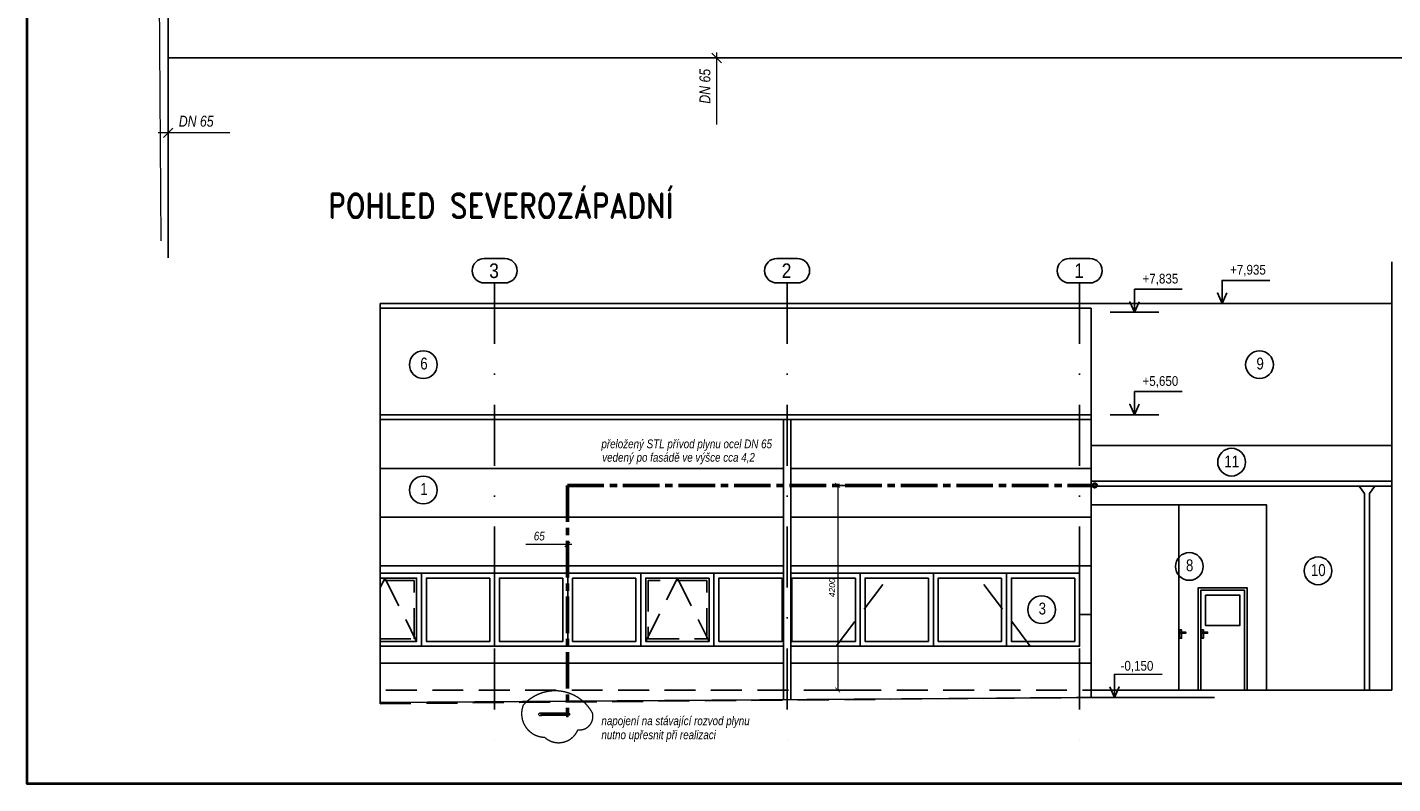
# Model space of a CAD drawing. Header units: millimetres. Extents: x 6491141 to 6692158, y 1846388 to 1929513.
# Tile 3 of 245: x 6502285 to 6530293, y 1884074 to 1899595. Entities that reach past the tile are written whole.
import ezdxf
from ezdxf.enums import TextEntityAlignment as Align
from ezdxf.lldxf.tags import DXFTag

# ---------------------------------------------------------------- set-up
doc = ezdxf.new("R2010")
doc.units = ezdxf.units.MM
for name, pattern in [('DASHDOT', [1, 0.5, -0.25, 0, -0.25]), ('DASHED', [19.05, 12.7, -6.35]), ('I-PLYN', [760, 500, -80, 100, -80]), ('ČÁRKOVANÁ2', [9.525, 6.35, -3.175]), ('ČÁRKOVANÁX2', [38.1, 25.4, -12.7])]:
    doc.linetypes.add(name, pattern=pattern)
doc.layers.add('matrice', color=8, linetype='Continuous', transparency=0.4)
for name, color, linetype, lineweight in [('OST_PlynNtl', 30, '633B', 13), ('plyn_popis', 7, 'Continuous', 18), ('plyn_potrubi', 40, 'PLYN2', 40)]:
    doc.layers.add(name, color=color, linetype=linetype, lineweight=lineweight)
doc.styles.add('ARIAL', font='arial.ttf')
doc.styles.add('ARIEL-CE', font='arial.ttf', dxfattribs={"width": 0.8})
doc.styles.add('INDRA', font='ariali.ttf')
doc.styles.add('ROMAND', font='romand.shx', dxfattribs={"width": 0.85})
doc.styles.add('romans', font='arial.ttf', dxfattribs={"width": 0.8, "height": 140})
doc.styles.get("Standard").update_dxf_attribs({"font": 'romans.shx'})
doc.linetypes.add('633B', pattern='A,5,-2,5,-5.5,[155,stn.shx,S=0.1,R=0,X=0,Y=0],-5.5,5,-2', length=30)
tags = doc.linetypes.add('PLYN', pattern='A,12.7,-5.08,["GAS",Standard,S=2.54,R=0,X=-2.54,Y=-1.27],-6.35', length=24.13).pattern_tags.tags
tags[6] = DXFTag(74, 10)
doc.linetypes.add('PLYN2', pattern='A,5,-0.5,["+",Standard,S=1,R=0,X=0,Y=-0.42],-1.2', length=6.7)
doc.dimstyles.new('INDRA', dxfattribs={"dimscale": 50, "dimtxt": 2.5, "dimasz": 2, "dimexe": 1, "dimexo": 2, "dimgap": 1, "dimtad": 1, "dimdec": 0, "dimrnd": 5, "dimzin": 4, "dimdsep": 46, "dimtxsty": 'INDRA', "dimblk": 'ARCHTICK', "dimcen": 0, "dimclrd": 256, "dimclre": 256, "dimclrt": 256, "dimadec": 0, "dimazin": 0, "dimtfac": 1, "dimtdec": 0, "dimtix": 1, "dimtmove": 2, "dimatfit": 3, "dimfxl": 5, "dimfxlon": 1, "dimtzin": 0, "dimlwd": 0, "dimlwe": 25, "dimarcsym": 0})

# ---------------------------------------------------------------- blocks, each defined once
blk = doc.blocks.new('_ArchTick')
at = {"color": 0, "linetype": 'ByBlock', "const_width": 0.15}
blk.add_lwpolyline([(-0.5, -0.5), (0.5, 0.5)], dxfattribs=at)
blk = doc.blocks.new('*D51')
at = {"layer": 'DEFPOINTS', "color": 0, "linetype": 'ČÁRKOVANÁX2', "ltscale": 400, "transparency": 16777216}
for p in [(6519871, 1890195), (6518908, 1885995), (6519871, 1885995)]:
    blk.add_point(p, dxfattribs=at)
at = {"layer": 'plyn_popis', "linetype": 'ČÁRKOVANÁX2', "lineweight": 25, "ltscale": 400, "transparency": 16777216}
for p, q in [((6519158, 1890195), (6518858, 1890195)), ((6519158, 1885995), (6518858, 1885995))]:
    blk.add_line(p, q, dxfattribs=at)
at = {"layer": 'plyn_popis', "linetype": 'ČÁRKOVANÁX2', "lineweight": 0, "ltscale": 400, "transparency": 16777216}
blk.add_line((6518908, 1890195), (6518908, 1885995), dxfattribs=at)
at = {"layer": 'plyn_popis', "linetype": 'ČÁRKOVANÁX2', "lineweight": 0, "ltscale": 400, "transparency": 16777216, "xscale": 100, "yscale": 100, "zscale": 100}
for p, rotation in [((6518908, 1890195), 90), ((6518908, 1885995), 270)]:
    blk.add_blockref('_ArchTick', p, dxfattribs=dict(at, rotation=rotation))
at = {"layer": 'plyn_popis', "linetype": 'ČÁRKOVANÁX2', "ltscale": 400, "transparency": 16777216, "insert": (6518794, 1888095), "char_height": 125, "attachment_point": 5, "rotation": 90, "style": 'INDRA'}
blk.add_mtext('4200', dxfattribs=at)

msp = doc.modelspace()

# ---------------------------------------------------------------- linework, layer by layer
at = {"color": 1, "lineweight": 40, "ltscale": 400}
msp.add_lwpolyline([(6502285.3, 1928624.5), (6596785.3, 1928624.5), (6596785.3, 1884074.5), (6502285.3, 1884074.5)], close=True, dxfattribs=at)
at = {"layer": 'matrice'}
for p, q in [((6530275.7, 1885994.5), (6530275.7, 1894781.2)), ((6530275.7, 1893929.5), (6509520.3, 1893929.5)), ((6509520.3, 1893929.5), (6524105.7, 1893929.5)), ((6509520.3, 1893929.5), (6509520.3, 1885715.4)), ((6527292, 1893929.5), (6526292, 1893929.5)), ((6509520.3, 1893829.5), (6524105.7, 1893829.5)), ((6524105.7, 1893829.5), (6524105.7, 1891646.6)), ((6525496.5, 1893746.5), (6524496.5, 1893746.5)), ((6525496.5, 1891646.6), (6524496.5, 1891646.6)), ((6509520.3, 1891546.6), (6524105.7, 1891546.6)), ((6517795.7, 1891546.6), (6517795.7, 1885799.2)), ((6517945.7, 1891546.6), (6517945.7, 1885800.3)), ((6524105.7, 1891014.5), (6530275.7, 1891014.5)), ((6517795.7, 1890544.5), (6509520.3, 1890544.5)), ((6524105.7, 1890544.5), (6517945.7, 1890544.5)), ((6524105.7, 1890279.5), (6530275.7, 1890279.5)), ((6524105.7, 1890179.5), (6530275.7, 1890179.5)), ((6529715.7, 1890029.5), (6529603.2, 1890179.5)), ((6529715.7, 1885994.5), (6529715.7, 1890029.5)), ((6529815.7, 1890029.5), (6529928.2, 1890179.5)), ((6529815.7, 1885994.5), (6529815.7, 1890029.5)), ((6525905.7, 1889794.5), (6525905.7, 1885994.5)), ((6517795.7, 1889544.5), (6509520.3, 1889544.5)), ((6524105.7, 1889544.5), (6517945.7, 1889544.5)), ((6517795.7, 1888544.5), (6509520.3, 1888544.5)), ((6524105.7, 1888544.5), (6517945.7, 1888544.5)), ((6524105.7, 1887544.5), (6523870.7, 1887544.5)), ((6524106.4, 1885844.5), (6509520.3, 1885739.7)), ((6524105.7, 1885994.5), (6530275.7, 1885994.5)), ((6524105.7, 1885844.5), (6526635.5, 1885844.5)), ((6526305.7, 1885994.5), (6527305.7, 1885994.5))]:
    msp.add_line(p, q, dxfattribs=at)
at = {"layer": 'matrice', "linetype": 'DASHDOT', "ltscale": 2500}
for p, q in [((6511870.7, 1894349.8), (6511870.7, 1884541.5)), ((6517870.7, 1894349.8), (6517870.7, 1884541.5)), ((6523870.7, 1894349.8), (6523870.7, 1884541.5))]:
    msp.add_line(p, q, dxfattribs=at)
at = {"layer": 'matrice', "linetype": 'DASHED', "ltscale": 50}
for p, q in [((6518879.5, 1886894.5), (6519999.5, 1888382.3)), ((6522859.5, 1886894.5), (6521736.7, 1888387.8)), ((6509520.3, 1885715.4), (6524105.7, 1885844.5))]:
    msp.add_line(p, q, dxfattribs=at)
at = {"layer": 'matrice', "ltscale": 100}
for p, q in [((6517795.7, 1886544.5), (6509520.3, 1886544.5)), ((6524105.7, 1886544.5), (6517945.7, 1886544.5))]:
    msp.add_line(p, q, dxfattribs=at)
at = {"layer": 'matrice', "linetype": 'ČÁRKOVANÁ2', "ltscale": 100}
msp.add_line((6526469.2, 1885994.5), (6509520.3, 1885994.5), dxfattribs=at)
at = {"layer": 'matrice', "linetype": 'ByBlock'}
for points in [[(6511659.4, 1894849.8, 1), (6511659.4, 1894349.8), (6512082, 1894349.8, 1), (6512082, 1894849.8)], [(6518082, 1894849.8), (6517659.4, 1894849.8, 1), (6517659.4, 1894349.8), (6518082, 1894349.8, 1)], [(6524082, 1894849.8), (6523659.4, 1894849.8, 1), (6523659.4, 1894349.8), (6524082, 1894349.8, 1)]]:
    msp.add_lwpolyline(points, format="xyb", close=True, dxfattribs=at)
at = {"layer": 'matrice'}
for points in [[(6525974.9, 1894219.8), (6524996.5, 1894219.8), (6524996.5, 1893746.5), (6524900.7, 1893961.1), (6524996.5, 1893746.5), (6525092.2, 1893961.1)], [(6527770.4, 1894402.8), (6526792, 1894402.8), (6526792, 1893929.5), (6526696.3, 1894144.1), (6526792, 1893929.5), (6526887.8, 1894144.1)], [(6525974.9, 1892119.9), (6524996.5, 1892119.9), (6524996.5, 1891646.6), (6524900.7, 1891861.3), (6524996.5, 1891646.6), (6525092.2, 1891861.3)], [(6524105.7, 1885994.5), (6524105.7, 1891646.6), (6509520.3, 1891646.6)], [(6509520.3, 1886894.5), (6510370.7, 1886894.5), (6510370.7, 1888394.5), (6509520.3, 1888394.5)], [(6509520.3, 1886994.5), (6510270.7, 1886994.5), (6510270.7, 1888294.5), (6509520.3, 1888294.5)], [(6517795.7, 1888394.5), (6516370.7, 1888394.5), (6516370.7, 1886894.5), (6517795.7, 1886894.5)], [(6517945.7, 1886894.5), (6519370.7, 1886894.5), (6519370.7, 1888394.5), (6517945.7, 1888394.5)], [(6526305.7, 1885994.5), (6526305.7, 1888094.5), (6527305.7, 1888094.5), (6527305.7, 1885994.5)], [(6526355.7, 1885994.5), (6526355.7, 1888044.5), (6527255.7, 1888044.5), (6527255.7, 1885994.5)], [(6525961.5, 1887162), (6525961.5, 1887059.5), (6525921.5, 1887059.5), (6525921.5, 1887229.5), (6525961.5, 1887229.5), (6525961.5, 1887187)], [(6526411.5, 1887162), (6526411.5, 1887059.5), (6526371.5, 1887059.5), (6526371.5, 1887229.5), (6526411.5, 1887229.5), (6526411.5, 1887187)], [(6525564.6, 1886319.9), (6524584.2, 1886317.8), (6524584.2, 1885844.5), (6524679.9, 1886059.1), (6524584.2, 1885844.5), (6524488.4, 1886059.1)]]:
    msp.add_lwpolyline(points, dxfattribs=at)
at = {"layer": 'matrice', "ltscale": 250}
msp.add_lwpolyline([(6524105.7, 1885844.5), (6524105.7, 1891646.6), (6509520.3, 1891646.6)], dxfattribs=at)
at = {"layer": 'matrice'}
for points in [[(6524105.7, 1885994.5), (6527705.7, 1885994.5), (6527705.7, 1889794.5), (6524105.7, 1889794.5)], [(6511870.7, 1888394.5), (6510370.7, 1888394.5), (6510370.7, 1886894.5), (6511870.7, 1886894.5)], [(6511770.7, 1888294.5), (6510470.7, 1888294.5), (6510470.7, 1886994.5), (6511770.7, 1886994.5)], [(6513370.7, 1888394.5), (6511870.7, 1888394.5), (6511870.7, 1886894.5), (6513370.7, 1886894.5)], [(6513270.7, 1888294.5), (6511970.7, 1888294.5), (6511970.7, 1886994.5), (6513270.7, 1886994.5)], [(6514870.7, 1888394.5), (6513370.7, 1888394.5), (6513370.7, 1886894.5), (6514870.7, 1886894.5)], [(6514770.7, 1888294.5), (6513470.7, 1888294.5), (6513470.7, 1886994.5), (6514770.7, 1886994.5)], [(6516370.7, 1888394.5), (6514870.7, 1888394.5), (6514870.7, 1886894.5), (6516370.7, 1886894.5)], [(6516270.7, 1888294.5), (6514970.7, 1888294.5), (6514970.7, 1886994.5), (6516270.7, 1886994.5)], [(6517770.7, 1888294.5), (6516470.7, 1888294.5), (6516470.7, 1886994.5), (6517770.7, 1886994.5)], [(6519270.7, 1888294.5), (6517970.7, 1888294.5), (6517970.7, 1886994.5), (6519270.7, 1886994.5)], [(6520870.7, 1888394.5), (6519370.7, 1888394.5), (6519370.7, 1886894.5), (6520870.7, 1886894.5)], [(6520770.7, 1888294.5), (6519470.7, 1888294.5), (6519470.7, 1886994.5), (6520770.7, 1886994.5)], [(6522370.7, 1888394.5), (6520870.7, 1888394.5), (6520870.7, 1886894.5), (6522370.7, 1886894.5)], [(6522270.7, 1888294.5), (6520970.7, 1888294.5), (6520970.7, 1886994.5), (6522270.7, 1886994.5)], [(6523870.7, 1888394.5), (6522370.7, 1888394.5), (6522370.7, 1886894.5), (6523870.7, 1886894.5)], [(6523770.7, 1888294.5), (6522470.7, 1888294.5), (6522470.7, 1886994.5), (6523770.7, 1886994.5)], [(6526455.7, 1887944.5), (6526455.7, 1887319.5), (6527155.7, 1887319.5), (6527155.7, 1887944.5)], [(6525936.5, 1887187), (6525936.5, 1887162), (6526046.5, 1887162), (6526046.5, 1887187)], [(6526386.5, 1887187), (6526386.5, 1887162), (6526496.5, 1887162), (6526496.5, 1887187)]]:
    msp.add_lwpolyline(points, close=True, dxfattribs=at)
at = {"layer": 'matrice', "linetype": 'DASHED', "ltscale": 50}
for points in [[(6509520.3, 1888093.8), (6509620.7, 1888294.5), (6510270.7, 1886994.5)], [(6514970.7, 1886994.5), (6515620.7, 1888294.5), (6516270.7, 1886994.5)], [(6509520.3, 1887044.5), (6510220.7, 1887044.5), (6510220.7, 1888244.5), (6509520.3, 1888244.5)]]:
    msp.add_lwpolyline(points, dxfattribs=at)
msp.add_lwpolyline([(6516220.7, 1888244.5), (6515020.7, 1888244.5), (6515020.7, 1887044.5), (6516220.7, 1887044.5)], close=True, dxfattribs=at)
at = {"layer": 'matrice', "linetype": 'Continuous'}
for centre in [(6510408.7, 1892671.6), (6527560.6, 1892671.6), (6526987.6, 1890672.4), (6510408.7, 1890099.4), (6526121.8, 1888531.8), (6528762.2, 1888442.5), (6523093, 1887644.7)]:
    msp.add_circle(centre, 284.4, dxfattribs=at)
at = {"layer": 'OST_PlynNtl', "linetype": 'PLYN', "ltscale": 50}
msp.add_line((6505031.8, 1895212.1), (6504931, 1909298.9), dxfattribs=at)
at = {"layer": 'plyn_popis', "ltscale": 30}
for p, q in [((6516521.6, 1898868.1), (6516326.9, 1899062.9)), ((6516424.3, 1899077.1), (6516424.3, 1897603.7)), ((6505076.8, 1897330.8), (6505271.5, 1897525.5)), ((6506442.1, 1897428.1), (6504968.6, 1897428.1))]:
    msp.add_line(p, q, dxfattribs=at)
at = {"layer": 'plyn_popis'}
for p, q in [((6513456.8, 1888982.4), (6512508.8, 1888982.4)), ((6513313.2, 1888932.9), (6513412.2, 1889031.9))]:
    msp.add_line(p, q, dxfattribs=at)
at = {"layer": 'plyn_popis', "linetype": 'ČÁRKOVANÁX2', "ltscale": 400}
msp.add_lwpolyline([(6512456.8, 1885685.1, 0.5205671), (6512894.6, 1885028.8, 0.5205671), (6513578.8, 1885179.2, 0.5205671), (6513879.8, 1885521, 0.5205671), (6512456.8, 1885685.1)], format="xyb", dxfattribs=at)
msp.add_circle((6512812.7, 1885498), 32.5, dxfattribs=at)
at = {"layer": 'plyn_potrubi', "lineweight": 25, "ltscale": 400}
for p, q in [((6505174.2, 1909255.1), (6505174.2, 1894864.6)), ((6505174.2, 1898965.5), (6535645.5, 1898965.5))]:
    msp.add_line(p, q, dxfattribs=at)
at = {"layer": 'plyn_potrubi', "linetype": 'I-PLYN', "lineweight": 53, "ltscale": 1.5}
for p, q in [((6513362.7, 1890194.5), (6513362.7, 1885498)), ((6513362.7, 1890194.5), (6524141.3, 1890194.5)), ((6513362.7, 1885498), (6512812.7, 1885498))]:
    msp.add_line(p, q, dxfattribs=at)
at = {"layer": 'plyn_potrubi', "ltscale": 400}
msp.add_circle((6524181.5, 1890194.5), 40.2, dxfattribs=at)
at = {"layer": 'plyn_potrubi', "linetype": 'I-PLYN', "lineweight": 53, "ltscale": 1.5}
msp.add_circle((6513362.7, 1885498), 25, dxfattribs=at)

# ---------------------------------------------------------------- texts
at = {"layer": 'matrice', "linetype": 'ByBlock', "style": 'ARIAL', "width": 0.85}
for s, p in [('3', (6511759.4, 1894449.8)), ('2', (6517759.4, 1894449.8)), ('1', (6523759.4, 1894449.8))]:
    msp.add_text(s, height=300, dxfattribs=at).set_placement(p)
at = {"layer": 'matrice', "style": 'romans', "width": 0.85}
for s, p in [('+7,935', (6527323.4, 1894603.4)), ('+7,835', (6525527.8, 1894420.4)), ('+5,650', (6525527.8, 1892320.5)), ('-0,150', (6525047.5, 1886476.8))]:
    msp.add_text(s, height=200, dxfattribs=at).set_placement(p, align=Align.MIDDLE)
at = {"layer": 'matrice', "linetype": 'Continuous', "style": 'ARIEL-CE', "width": 0.8}
for s, height, p in [('6', 243.8, (6510346.2, 1892573.5)), ('9', 243.8, (6527498, 1892573.5)), ('11', 243.75, (6526840.1, 1890564.9)), ('1', 243.8, (6510346.2, 1890001.3)), ('8', 243.8, (6526052.2, 1888433.7)), ('10', 243.75, (6528614.8, 1888335)), ('3', 243.8, (6523030.4, 1887546.7))]:
    msp.add_text(s, height=height, dxfattribs=at).set_placement(p)
at = {"layer": 'matrice', "insert": (6508456.3, 1895682.5), "char_height": 500, "width": 8026.14, "attachment_point": 7, "style": 'ROMAND'}
msp.add_mtext('POHLED SEVEROZÁPADNÍ', dxfattribs=at)
at = {"layer": 'plyn_popis', "linetype": 'Continuous', "style": 'INDRA', "width": 0.8}
msp.add_text('DN 65', height=225, rotation=90, dxfattribs=at).set_placement((6516296.7, 1898028.4))
msp.add_text('DN 65', height=225, dxfattribs=at).set_placement((6505393.3, 1897555.7))
at = {"layer": 'plyn_popis', "ltscale": 400, "style": 'INDRA', "width": 0.8}
for s, p in [('přeložený STL přívod plynu ocel DN 65', (6514061.4, 1890957.3)), ('vedený po fasádě ve výšce cca 4,2', (6514078.2, 1890680.6)), ('65', (6512674.8, 1889066.3)), ('napojení na stávající rozvod plynu', (6514061.4, 1885274.9)), ('nutno upřesnit při realizaci', (6514061.4, 1884987.8))]:
    msp.add_text(s, height=180, rotation=0.00002, dxfattribs=at).set_placement(p)

# ---------------------------------------------------------------- dimensions: what is measured, and where the dimension line sits
at = {"layer": 'plyn_popis', "linetype": 'ČÁRKOVANÁX2', "ltscale": 400}
dim = msp.add_linear_dim(base=(6518907.8, 1885994.5), p1=(6519871.4, 1890194.5), p2=(6519871.4, 1885994.5), angle=90, dimstyle='INDRA', dxfattribs=at)
dim.commit()
dim.dimension.update_dxf_attribs({"geometry": '*D51', "text_midpoint": (6518794, 1888094.5)})

doc.saveas('drawing.dxf')
